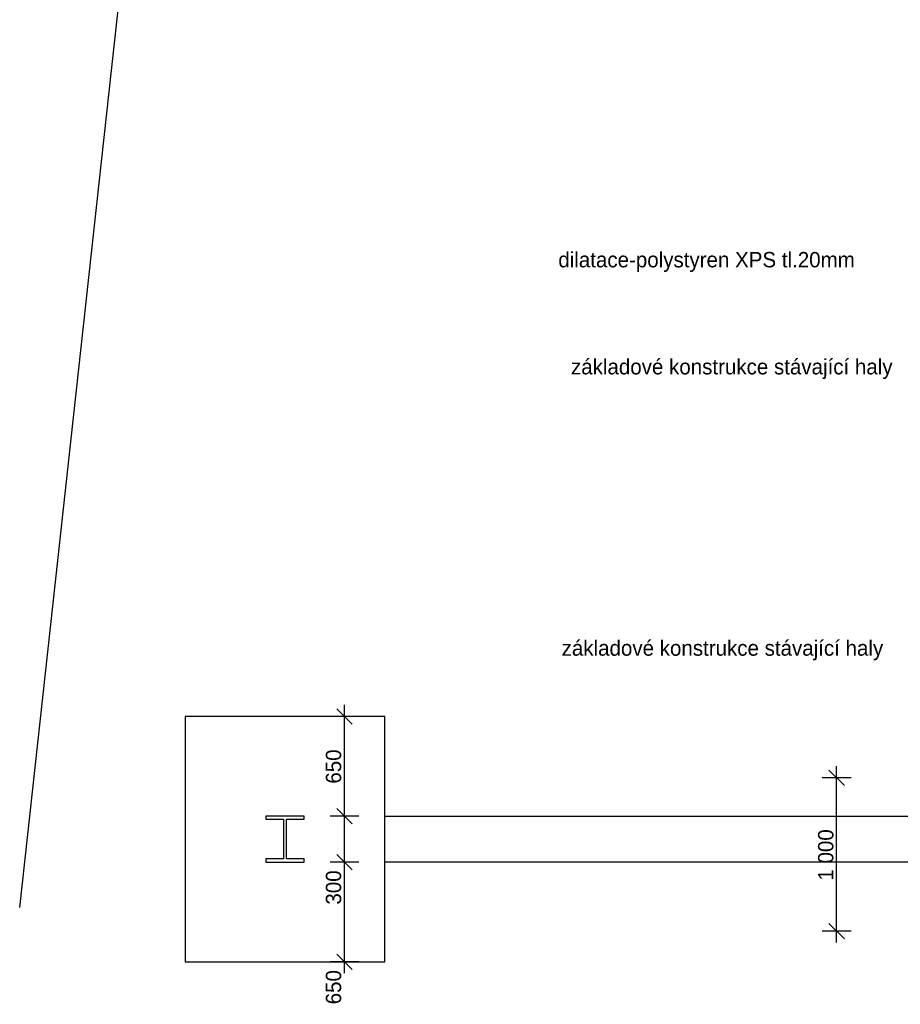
# Model space of a CAD drawing. Extents: x -740024 to -738426, y -1122140 to -1121743.
# Tile 36 of 256: x -738953 to -738947, y -1121965 to -1121959. Entities that reach past the tile are written whole.
import ezdxf

# ---------------------------------------------------------------- set-up
doc = ezdxf.new("R2010")
doc.units = 0
doc.header["$MEASUREMENT"] = 0
for name, color, linetype in [('Kóty', 7, 'Continuous'), ('obrubníky', 7, 'Continuous'), ('Poznámky popiska', 7, 'Continuous'), ('Standard', 7, 'Continuous'), ('SÍTĚ NOVÉ', 7, 'Continuous')]:
    doc.layers.add(name, color=color, linetype=linetype)
doc.styles.add('GENERATED_STYLE_1', font='txt')
doc.dimstyles.new('GENERATED_STYLE__2', dxfattribs={"dimtxt": 0.1, "dimasz": 0.095, "dimexe": 0.18, "dimexo": 0, "dimgap": 0.09, "dimtad": 1, "dimdec": 0, "dimlfac": 1000, "dimzin": 0, "dimdsep": 46, "dimtxsty": 'GENERATED_STYLE_1', "dimblk": 'ARROWHEAD_6', "dimblk1": 'ARROWHEAD_6', "dimblk2": 'ARROWHEAD_6', "dimcen": 0.09, "dimclrd": 7, "dimclre": 7, "dimclrt": 7, "dimadec": 0, "dimazin": 0, "dimtfac": 1, "dimtdec": 4, "dimtmove": 0, "dimatfit": 3, "dimfxl": 0, "dimtolj": 1, "dimtzin": 0, "dimarcsym": 0})
doc.dimstyles.new('GENERATED_STYLE__25', dxfattribs={"dimtxt": 0.18, "dimasz": 0.1368, "dimexe": 0.18, "dimexo": 0.0625, "dimgap": 0.09, "dimtad": 0, "dimtih": 1, "dimtoh": 1, "dimdec": 4, "dimzin": 0, "dimdsep": 46, "dimcen": 0.09, "dimadec": 0, "dimazin": 0, "dimtfac": 1, "dimtdec": 4, "dimtmove": 0, "dimatfit": 3, "dimldrblk": 'ARROWHEAD_5', "dimfxl": 0, "dimtolj": 1, "dimtzin": 0, "dimarcsym": 0})

# ---------------------------------------------------------------- blocks, each defined once
blk = doc.blocks.new('*D96', base_point=(-738576.9859, -1121962.5378))
at = {"layer": 'Kóty'}
for p, q in [((-738950.8919, -1121964.2174), (-738950.7919, -1121964.3174)), ((-738950.7481, -1121964.2674), (-738950.9356, -1121964.2674)), ((-738950.8419, -1121964.9175), (-738950.8419, -1121964.2674)), ((-738950.8919, -1121964.8675), (-738950.7919, -1121964.9675)), ((-738950.7481, -1121964.9175), (-738950.9356, -1121964.9175)), ((-738950.8419, -1121964.9925), (-738950.8419, -1121964.9175))]:
    blk.add_line(p, q, dxfattribs=at)
at = {"layer": 'Kóty', "char_height": 0.1, "attachment_point": 7, "rotation": 90, "style": 'GENERATED_STYLE_1'}
for s, insert in [('{650}', (-738950.8619, -1121963.7563)), ('{300}', (-738950.8619, -1121964.545)), ('{650}', (-738950.8619, -1121965.1952))]:
    blk.add_mtext(s, dxfattribs=dict(at, insert=insert))
blk = doc.blocks.new('ARROWHEAD_6')
at = {"color": 0, "linetype": 'Continuous', "lineweight": 0}
for p, q in [((0, 0), (-1, 0)), ((-0.5, -0.5), (0.5, 0.5))]:
    blk.add_line(p, q, dxfattribs=at)
blk = doc.blocks.new('*D97', base_point=(-738576.9859, -1121962.5378))
at = {"layer": 'Kóty'}
for p, q in [((-738950.7481, -1121963.9674), (-738950.9356, -1121963.9674)), ((-738950.8919, -1121963.9174), (-738950.7919, -1121964.0174)), ((-738950.8419, -1121964.2674), (-738950.8419, -1121963.9674)), ((-738950.8919, -1121964.2174), (-738950.7919, -1121964.3174)), ((-738950.7481, -1121964.2674), (-738950.9356, -1121964.2674))]:
    blk.add_line(p, q, dxfattribs=at)
at = {"layer": 'Kóty', "char_height": 0.1, "attachment_point": 7, "rotation": 90, "style": 'GENERATED_STYLE_1'}
for s, insert in [('{650}', (-738950.8619, -1121963.7563)), ('{300}', (-738950.8619, -1121964.545)), ('{650}', (-738950.8619, -1121965.1952))]:
    blk.add_mtext(s, dxfattribs=dict(at, insert=insert))
blk = doc.blocks.new('*D98', base_point=(-738576.9859, -1121962.5378))
at = {"layer": 'Kóty'}
for p, q in [((-738950.8419, -1121963.3175), (-738950.8419, -1121963.2425)), ((-738950.7481, -1121963.3175), (-738950.9356, -1121963.3175)), ((-738950.7919, -1121963.3675), (-738950.8919, -1121963.2675)), ((-738950.8419, -1121963.9674), (-738950.8419, -1121963.3175)), ((-738950.7481, -1121963.9674), (-738950.9356, -1121963.9674)), ((-738950.8919, -1121963.9174), (-738950.7919, -1121964.0174))]:
    blk.add_line(p, q, dxfattribs=at)
at = {"layer": 'Kóty', "char_height": 0.1, "attachment_point": 7, "rotation": 90, "style": 'GENERATED_STYLE_1'}
for s, insert in [('{650}', (-738950.8619, -1121963.7563)), ('{300}', (-738950.8619, -1121964.545)), ('{650}', (-738950.8619, -1121965.1952))]:
    blk.add_mtext(s, dxfattribs=dict(at, insert=insert))
blk = doc.blocks.new('*D207', base_point=(-738576.9859, -1121962.5378))
at = {"layer": 'Kóty'}
for p, q in [((-738947.6335, -1121963.7175), (-738947.6335, -1121963.6425)), ((-738947.5835, -1121963.7675), (-738947.6835, -1121963.6675)), ((-738947.5398, -1121963.7175), (-738947.7273, -1121963.7175)), ((-738947.6335, -1121964.7175), (-738947.6335, -1121963.7175)), ((-738947.6835, -1121964.6675), (-738947.5835, -1121964.7675)), ((-738947.5398, -1121964.7175), (-738947.7273, -1121964.7175)), ((-738947.6335, -1121964.7925), (-738947.6335, -1121964.7175))]:
    blk.add_line(p, q, dxfattribs=at)
at = {"layer": 'Kóty', "insert": (-738947.6535, -1121964.3885), "char_height": 0.1, "attachment_point": 7, "rotation": 90, "style": 'GENERATED_STYLE_1'}
blk.add_mtext('{1\xa0000}', dxfattribs=at)
blk = doc.blocks.new('ARROWHEAD_5')
at = {"color": 0, "linetype": 'Continuous', "lineweight": 0}
blk.add_line((0, 0), (-1, 0), dxfattribs=at)
blk.add_solid([(-1, 0.2679), (0, 0), (-1, -0.2679), (-1, 0.2679)], dxfattribs=at)

msp = doc.modelspace()

# ---------------------------------------------------------------- linework, layer by layer
at = {"layer": 'obrubníky', "flags": 128}
for points in [[(-738951.8792, -1121964.9175), (-738950.5792, -1121964.9175), (-738950.5792, -1121963.3175), (-738951.8792, -1121963.3175)], [(-738951.2392, -1121963.9874), (-738951.2392, -1121964.2474), (-738951.3542, -1121964.2474), (-738951.3542, -1121964.2674), (-738951.1042, -1121964.2674), (-738951.1042, -1121964.2474), (-738951.2192, -1121964.2474), (-738951.2192, -1121963.9874), (-738951.1042, -1121963.9874), (-738951.1042, -1121963.9674), (-738951.3542, -1121963.9674), (-738951.3542, -1121963.9874)]]:
    msp.add_lwpolyline(points, close=True, dxfattribs=at)
at = {"layer": 'Standard'}
for p, q in [((-738950.5792, -1121963.9674), (-738946.6752, -1121963.9674)), ((-738946.6752, -1121964.2674), (-738950.5792, -1121964.2674))]:
    msp.add_line(p, q, dxfattribs=at)
at = {"layer": 'SÍTĚ NOVÉ'}
msp.add_line((-738952.9586, -1121964.5634), (-738950.7079, -1121944.0022), dxfattribs=at)

# ---------------------------------------------------------------- texts
at = {"layer": 'Poznámky popiska', "char_height": 0.1, "attachment_point": 6, "style": 'GENERATED_STYLE_1'}
for s, insert, width in [('{dilatace-polystyren XPS tl.20mm}', (-738947.5155, -1121960.3548), 1.973945), ('{základové konstrukce stávající haly}', (-738947.2692, -1121961.0529), 2.144005), ('{základové konstrukce stávající haly}', (-738947.3301, -1121962.8873), 2.144005)]:
    msp.add_mtext(s, dxfattribs=dict(at, insert=insert, width=width))

# ---------------------------------------------------------------- dimensions: what is measured, and where the dimension line sits
at = {"layer": 'Kóty'}
for base, p1, p2, picture, middle in [((-738950.8419, -1121964.9175), (-738950.5792, -1121963.9674), (-738950.5792, -1121963.3175), '*D98', (-738950.9119, -1121963.6424)), ((-738950.8419, -1121964.9175), (-738950.5792, -1121964.9175), (-738950.5792, -1121964.2674), '*D96', (-738950.9119, -1121965.0813)), ((-738950.8419, -1121964.9175), (-738950.5792, -1121964.2674), (-738950.5792, -1121963.9674), '*D97', (-738950.9119, -1121964.4312)), ((-738947.6335, -1121964.7175), (-738946.6752, -1121964.7175), (-738946.6752, -1121963.7175), '*D207', (-738947.7035, -1121964.2175))]:
    dim = msp.add_linear_dim(base=base, p1=p1, p2=p2, angle=90, dimstyle='GENERATED_STYLE__2', dxfattribs=at)
    dim.commit()
    dim.dimension.update_dxf_attribs({"geometry": picture, "text_midpoint": middle})

# ---------------------------------------------------------------- leaders
at = {"layer": 'Poznámky popiska', "annotation_type": 0, "has_hookline": 1, "hookline_direction": 1}
for points, text_width in [([(-738946.0492, -1121960.3462), (-738946.9712, -1121960.3462)], 1.4697), ([(-738946.3492, -1121961.0442), (-738946.9712, -1121961.0442)], 1.886), ([(-738946.5992, -1121963.7175), (-738946.9672, -1121962.8786), (-738947.0321, -1121962.8786)], 1.886)]:
    msp.add_leader(points, dimstyle='GENERATED_STYLE__25', dxfattribs=dict(at, text_width=text_width))

doc.saveas('drawing.dxf')
